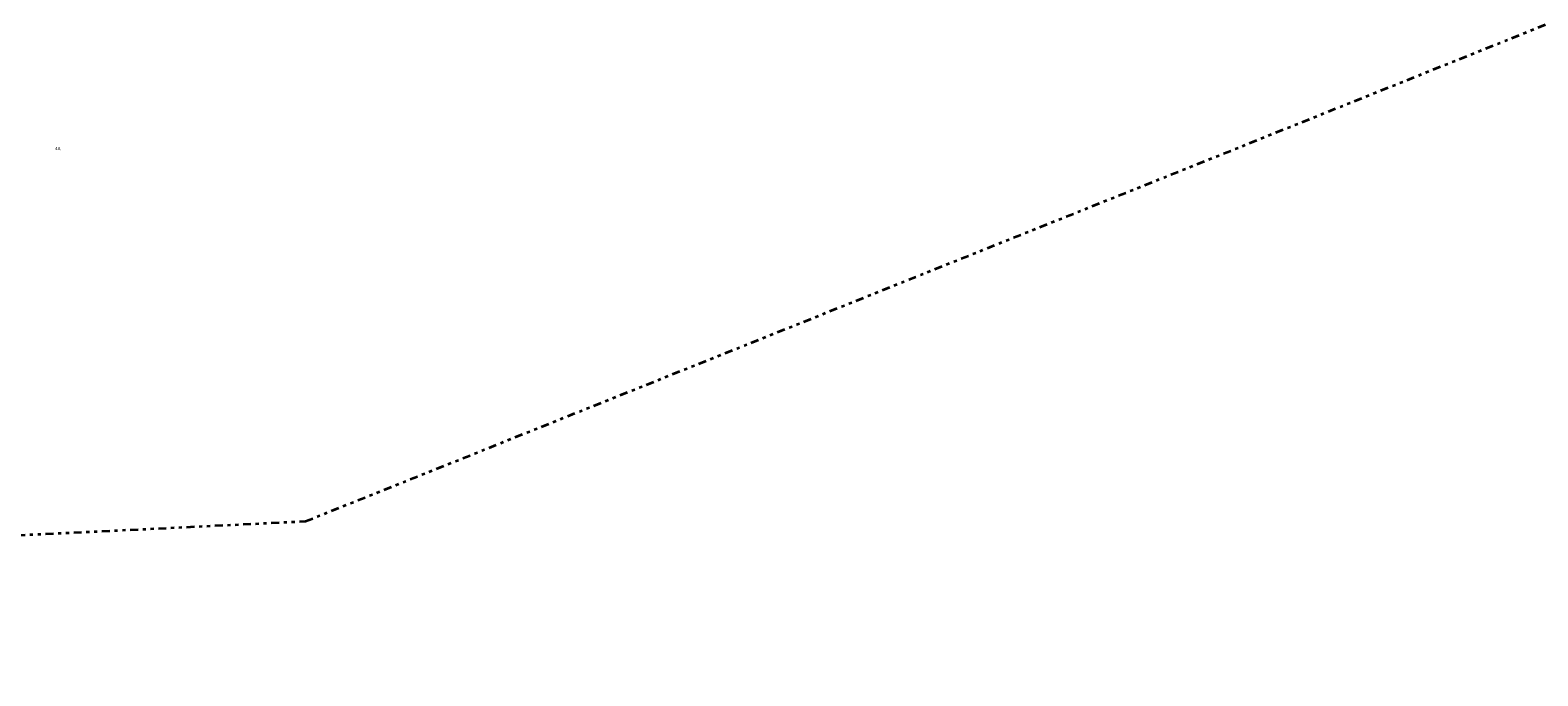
# Model space of a CAD drawing. Header units: metres. Extents: x 169249 to 194689, y 406250 to 412203.
# Tile 134 of 256: x 176407 to 176887, y 406256 to 406462. Entities that reach past the tile are written whole.
import ezdxf
from ezdxf.enums import TextEntityAlignment as Align

# ---------------------------------------------------------------- set-up
doc = ezdxf.new("R2010")
doc.units = ezdxf.units.M
doc.linetypes.add('BGT_NLCS_N264$0$AL-TEKENBLADGRENS', pattern=[11.5, 2.5, -1.5, 1, -1.5, 1, -1.5, 2.5])
doc.layers.add('BGT_NLCS_N264$0$Label_Nummeraanduidingreeks', color=252, linetype='CONTINUOUS')
doc.layers.add('BGT_NLCS_N264$0$X-XX-AL-TEKENBLADGRENS-G', color=252, linetype='BGT_NLCS_N264$0$AL-TEKENBLADGRENS', lineweight=35)
doc.layers.add('X-XX-AL-REFERENTIE-G', color=7, linetype='CONTINUOUS', lineweight=18)
doc.styles.add('BGT_NLCS_N264$0$STANDARD', font='txt')

# ---------------------------------------------------------------- blocks, each defined once
blk = doc.blocks.new('BGT_NLCS_N264')
at = {"layer": 'BGT_NLCS_N264$0$X-XX-AL-TEKENBLADGRENS-G'}
blk.add_polyline3d([(175476.52, 406256.32, 0), (176494.22, 406305.5, 0), (177082.08, 406540.73, 0), (177580.1, 406718.53, 0), (177789.98, 406830.42, 0), (177908.32, 406944.94, 0), (178194.36, 407398.64, 0), (178251.24, 407448.21, 0), (178768, 407708.75, 0), (179155.46, 407904.09, 0), (179191.45, 407837.79, 0), (179277.47, 407554.43, 0), (179577.55, 407666.44, 0), (179552.65, 407795.82, 0), (179459.62, 408045.11, 0)], dxfattribs=at)
at = {"layer": 'BGT_NLCS_N264$0$Label_Nummeraanduidingreeks', "color": 7, "lineweight": 18, "style": 'BGT_NLCS_N264$0$STANDARD'}
blk.add_text('4A', height=1, rotation=-0.8, dxfattribs=at).set_placement((176415.36, 406424.12), align=Align.MIDDLE)

msp = doc.modelspace()

# ---------------------------------------------------------------- block references
at = {"layer": 'X-XX-AL-REFERENTIE-G'}
msp.add_blockref('BGT_NLCS_N264', (0, 0), dxfattribs=at)

doc.saveas('drawing.dxf')
